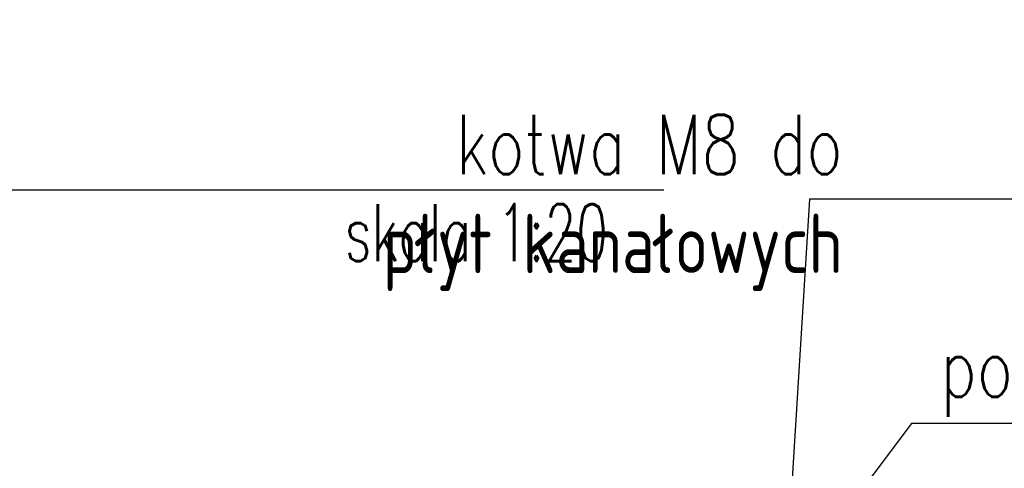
# Model space of a CAD drawing. Header units: millimetres. Extents: x -303 to 588072, y -379 to 357555.
# Tile 86 of 88: x 586770 to 587601, y 338409 to 338787. Entities that reach past the tile are written whole.
import ezdxf

# ---------------------------------------------------------------- set-up
doc = ezdxf.new("R2010")
doc.units = ezdxf.units.MM
doc.header["$LTSCALE"] = 0.15
doc.header["$MEASUREMENT"] = 0
doc.layers.add('3', color=4, linetype='Continuous')
doc.layers.add('5', color=8, linetype='Continuous')
doc.styles.add('txt3', font='simplex.shx', dxfattribs={"width": 0.75, "height": 20})

msp = doc.modelspace()

# ---------------------------------------------------------------- linework, layer by layer
at = {"layer": '5'}
for points in [[(587313.44, 338643.5), (586172.9, 338643.5)], [(587943.44, 338635.79), (587436.26, 338635.79), (587420.87, 338386.77)], [(587791.87, 338446.87), (587522.37, 338446.87), (587448.42, 338348.6)]]:
    msp.add_lwpolyline(points, dxfattribs=at)

# ---------------------------------------------------------------- texts
at = {"layer": '3', "linetype": 'Continuous', "style": 'txt3', "width": 0.65}
msp.add_text('skala 1:20', height=48, dxfattribs=at).set_placement((587044.23, 338583.7))
at = {"layer": '3', "color": 4, "char_height": 50, "attachment_point": 6, "rotation": 359.99978, "style": 'txt3'}
for s, insert in [('{\\Fsimplex.shx;\\W6.63158;  }kotwa M8 do\\P{\\Fsimplex.shx;\\W6.63158;  }płyt kanałowych', (587464.2, 338632.65)), ('podlewka', (587773.41, 338485.93))]:
    msp.add_mtext(s, dxfattribs=dict(at, insert=insert))

doc.saveas('drawing.dxf')
